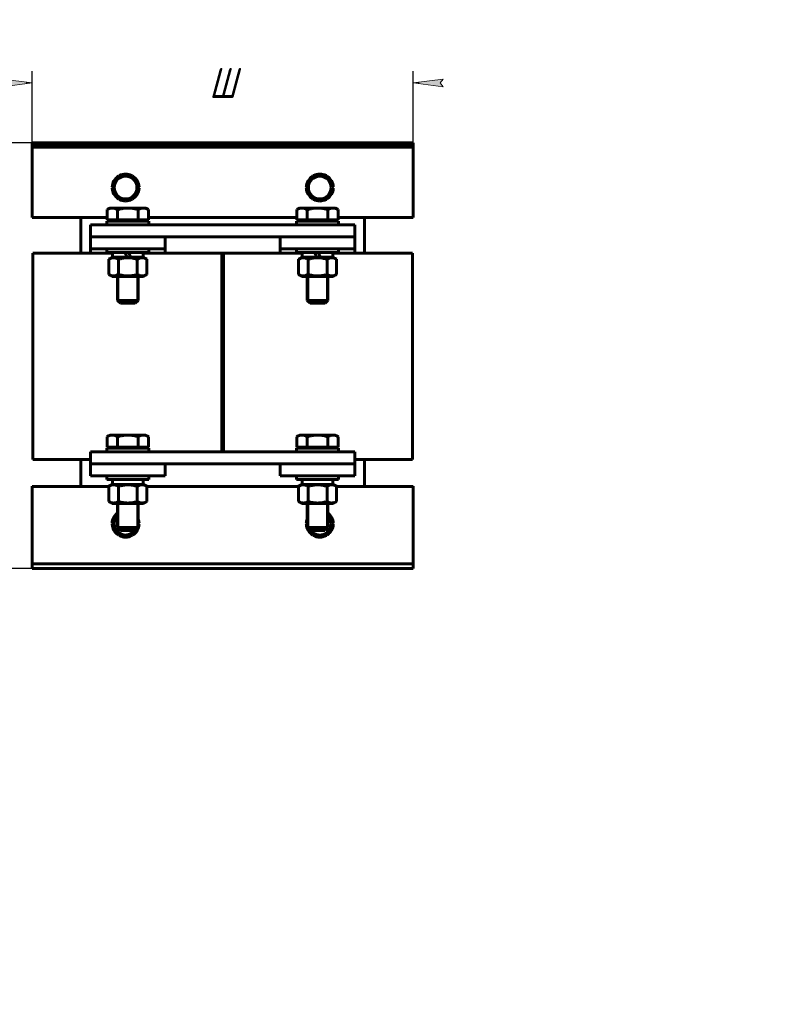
# Model space of a CAD drawing. Header units: millimetres. Extents: x 0 to 210, y 0 to 297.
# Tile 2 of 3: x 83 to 210, y 0 to 165. Entities that reach past the tile are written whole.
import ezdxf

# ---------------------------------------------------------------- set-up
doc = ezdxf.new("R2010")
doc.units = ezdxf.units.MM
doc.linetypes.add('K5LT_BASIC', pattern=[0])
doc.linetypes.add('K5LT_THIN', pattern=[0])
doc.layers.add('Системный слой', color=7, linetype='Continuous')
doc.styles.add('KDIMTEXTSTYLE', font='GOST_AU.SHX', dxfattribs={"width": 0.96, "oblique": 15, "height": 5})
doc.dimstyles.new('KDIMSTYLE (0.25)', dxfattribs={"dimtxt": 5, "dimasz": 1, "dimexe": 2, "dimexo": 0, "dimgap": 1, "dimtad": 1, "dimlfac": 4, "dimtxsty": 'KDIMTEXTSTYLE', "dimsah": 1, "dimcen": 0, "dimdle": 1, "dimadec": 0, "dimazin": 0, "dimtfac": 0.667, "dimtmove": 0, "dimatfit": 3, "dimfxl": 1, "dimtvp": 1, "dimtolj": 1, "dimtzin": 0, "dimarcsym": 0})

# ---------------------------------------------------------------- blocks, each defined once
blk = doc.blocks.new('U0')
at = {"layer": 'Системный слой', "color": 150, "linetype": 'K5LT_BASIC', "lineweight": 60, "true_color": 0x0080ff}
for p, q in [((102.13, 79.4), (101.57, 78.44)), ((102.73, 80.44), (102.54, 80.13))]:
    blk.add_line(p, q, dxfattribs=at)
blk = doc.blocks.new('U1')
at = {"layer": 'Системный слой', "color": 150, "linetype": 'K5LT_BASIC', "lineweight": 60, "true_color": 0x0080ff}
for p, q in [((129.04, 131.07), (132.54, 131.07)), ((132.54, 131.07), (136.04, 131.07))]:
    blk.add_line(p, q, dxfattribs=at)
blk = doc.blocks.new('U2')
at = {"layer": 'Системный слой', "color": 150, "linetype": 'K5LT_BASIC', "lineweight": 60, "true_color": 0x0080ff}
for p, q in [((97.29, 131.07), (100.79, 131.07)), ((100.79, 131.07), (104.29, 131.07))]:
    blk.add_line(p, q, dxfattribs=at)
blk = doc.blocks.new('U3')
at = {"layer": 'Системный слой', "color": 150, "linetype": 'K5LT_BASIC', "lineweight": 60, "true_color": 0x0080ff}
for p, q in [((100.79, 87.82), (97.29, 87.82)), ((104.29, 87.82), (100.79, 87.82))]:
    blk.add_line(p, q, dxfattribs=at)
blk = doc.blocks.new('U4')
at = {"layer": 'Системный слой', "color": 150, "linetype": 'K5LT_BASIC', "lineweight": 60, "true_color": 0x0080ff}
for p, q in [((100.79, 79.82), (99.04, 79.82)), ((102.54, 79.82), (100.79, 79.82))]:
    blk.add_line(p, q, dxfattribs=at)
blk = doc.blocks.new('U5')
at = {"layer": 'Системный слой', "color": 150, "linetype": 'K5LT_BASIC', "lineweight": 60, "true_color": 0x0080ff}
for p, q in [((100.79, 79.32), (99.54, 79.32)), ((102.04, 79.32), (100.79, 79.32))]:
    blk.add_line(p, q, dxfattribs=at)
blk = doc.blocks.new('U6')
at = {"layer": 'Системный слой', "color": 150, "linetype": 'K5LT_BASIC', "lineweight": 60, "true_color": 0x0080ff}
for p, q in [((84.79, 86.69), (97.62, 86.69)), ((103.97, 86.69), (129.37, 86.69)), ((135.72, 86.69), (148.54, 86.69))]:
    blk.add_line(p, q, dxfattribs=at)
blk = doc.blocks.new('U7')
at = {"layer": 'Системный слой', "color": 150, "linetype": 'K5LT_BASIC', "lineweight": 60, "true_color": 0x0080ff}
for p, q in [((127.17, 125.69), (129.97, 125.69)), ((135.12, 125.69), (137.92, 125.69))]:
    blk.add_line(p, q, dxfattribs=at)
blk = doc.blocks.new('U8')
at = {"layer": 'Системный слой', "color": 150, "linetype": 'K5LT_BASIC', "lineweight": 60, "true_color": 0x0080ff}
for p, q in [((95.42, 125.69), (98.22, 125.69)), ((103.37, 125.69), (106.17, 125.69))]:
    blk.add_line(p, q, dxfattribs=at)
blk = doc.blocks.new('U9')
at = {"layer": 'Системный слой', "color": 150, "linetype": 'K5LT_BASIC', "lineweight": 60, "true_color": 0x0080ff}
for p, q in [((84.79, 131.69), (97.33, 131.69)), ((104.26, 131.69), (129.08, 131.69)), ((136.01, 131.69), (148.54, 131.69))]:
    blk.add_line(p, q, dxfattribs=at)
blk = doc.blocks.new('U10')
at = {"layer": 'Системный слой', "color": 150, "linetype": 'K5LT_BASIC', "lineweight": 60, "true_color": 0x0080ff}
for p, q in [((97.29, 93.07), (100.79, 93.07)), ((100.79, 93.07), (104.29, 93.07))]:
    blk.add_line(p, q, dxfattribs=at)
blk = doc.blocks.new('U11')
at = {"layer": 'Системный слой', "color": 150, "linetype": 'K5LT_BASIC', "lineweight": 60, "true_color": 0x0080ff}
for p, q in [((132.54, 79.82), (130.79, 79.82)), ((134.29, 79.82), (132.54, 79.82))]:
    blk.add_line(p, q, dxfattribs=at)
blk = doc.blocks.new('U12')
at = {"layer": 'Системный слой', "color": 150, "linetype": 'K5LT_BASIC', "lineweight": 60, "true_color": 0x0080ff}
for p, q in [((132.54, 79.32), (131.29, 79.32)), ((133.79, 79.32), (132.54, 79.32))]:
    blk.add_line(p, q, dxfattribs=at)
blk = doc.blocks.new('U13')
at = {"layer": 'Системный слой', "color": 150, "linetype": 'K5LT_BASIC', "lineweight": 60, "true_color": 0x0080ff}
for start, end in [(127.6699, 177.266), (2.734, 19.1881), (182.734, 237.266), (302.734, 357.266), (242.734, 270), (270, 297.266)]:
    blk.add_arc((100.42, 80.44), 2.25, start, end, dxfattribs=at)
blk = doc.blocks.new('U14')
at = {"layer": 'Системный слой', "color": 150, "linetype": 'K5LT_BASIC', "lineweight": 60, "true_color": 0x0080ff}
for p, q in [((129.04, 93.07), (132.54, 93.07)), ((132.54, 93.07), (136.04, 93.07))]:
    blk.add_line(p, q, dxfattribs=at)
blk = doc.blocks.new('U15')
at = {"layer": 'Системный слой', "color": 150, "linetype": 'K5LT_BASIC', "lineweight": 60, "true_color": 0x0080ff}
for start, end in [(122.734, 177.266), (62.734, 117.266), (2.734, 57.266), (182.734, 237.266), (302.734, 357.266), (242.734, 270), (270, 297.266)]:
    blk.add_arc((100.42, 136.69), 2.25, start, end, dxfattribs=at)
blk = doc.blocks.new('U16')
at = {"layer": 'Системный слой', "color": 150, "linetype": 'K5LT_BASIC', "lineweight": 60, "true_color": 0x0080ff}
for p, q in [((100.79, 125.82), (97.29, 125.82)), ((104.29, 125.82), (100.79, 125.82))]:
    blk.add_line(p, q, dxfattribs=at)
blk = doc.blocks.new('U17')
at = {"layer": 'Системный слой', "color": 150, "linetype": 'K5LT_BASIC', "lineweight": 60, "true_color": 0x0080ff}
for p, q in [((132.54, 125.82), (129.04, 125.82)), ((136.04, 125.82), (132.54, 125.82))]:
    blk.add_line(p, q, dxfattribs=at)
blk = doc.blocks.new('U18')
at = {"layer": 'Системный слой', "color": 150, "linetype": 'K5LT_BASIC', "lineweight": 60, "true_color": 0x0080ff}
for start, end in [(160.8119, 177.266), (2.734, 52.3301), (182.734, 237.266), (302.734, 357.266), (242.734, 270), (270, 297.266)]:
    blk.add_arc((132.92, 80.44), 2.25, start, end, dxfattribs=at)
blk = doc.blocks.new('U19')
at = {"layer": 'Системный слой', "color": 150, "linetype": 'K5LT_BASIC', "lineweight": 60, "true_color": 0x0080ff}
for start, end in [(122.734, 177.266), (62.734, 117.266), (2.734, 57.266), (182.734, 237.266), (302.734, 357.266), (242.734, 270), (270, 297.266)]:
    blk.add_arc((132.92, 136.69), 2.25, start, end, dxfattribs=at)
blk = doc.blocks.new('U20')
at = {"layer": 'Системный слой', "color": 150, "linetype": 'K5LT_BASIC', "lineweight": 60, "true_color": 0x0080ff}
for start, end in [(0, 43.6405), (216.3065, 0)]:
    blk.add_arc((132.92, 80.44), 1.9, start, end, dxfattribs=at)
blk = doc.blocks.new('U21')
at = {"layer": 'Системный слой', "color": 150, "linetype": 'K5LT_BASIC', "lineweight": 60, "true_color": 0x0080ff}
for p, q in [((130.79, 80.13), (130.61, 80.44)), ((131.77, 78.44), (131.21, 79.4))]:
    blk.add_line(p, q, dxfattribs=at)
blk = doc.blocks.new('U22')
at = {"layer": 'Системный слой', "color": 150, "linetype": 'K5LT_BASIC', "lineweight": 60, "true_color": 0x0080ff}
for p, q in [((132.54, 87.82), (129.04, 87.82)), ((136.04, 87.82), (132.54, 87.82))]:
    blk.add_line(p, q, dxfattribs=at)
blk = doc.blocks.new('KDIMARROW_01')
at = {"layer": 'Системный слой'}
blk.add_hatch(color=0, dxfattribs=at).paths.add_polyline_path([(-5, -0.66), (0, 0), (-5, 0.66), (-4.5, 0)])
at = {"layer": 'Системный слой', "color": 0, "linetype": 'K5LT_THIN', "lineweight": 18}
for p, q in [((-4.5, 0), (-5, 0.66)), ((-5, 0.66), (0, 0)), ((0, 0), (-5, -0.66)), ((-5, -0.66), (-4.5, 0)), ((0, 0), (-1, 0))]:
    blk.add_line(p, q, dxfattribs=at)

msp = doc.modelspace()

# ---------------------------------------------------------------- linework, layer by layer
at = {"layer": 'Системный слой', "color": 150, "linetype": 'K5LT_BASIC', "lineweight": 60, "true_color": 0x0080ff}
for p, q in [((84.7948, 144.1949), (84.7948, 143.6949)), ((84.7948, 144.1949), (148.5448, 144.1949)), ((84.7948, 143.6949), (84.7948, 143.4449)), ((84.7948, 143.6949), (148.5448, 143.6949)), ((84.7948, 143.4449), (148.5448, 143.4449)), ((84.7948, 143.4449), (84.7948, 142.6949)), ((148.5448, 144.1949), (148.5448, 143.6949)), ((148.5448, 143.6949), (148.5448, 143.4449)), ((148.5448, 143.4449), (148.5448, 142.6949)), ((84.7948, 142.6949), (84.7948, 131.6949)), ((148.5448, 142.6949), (148.5448, 131.6949)), ((98.1104, 136.6949), (99.2651, 138.6949)), ((99.2651, 138.6949), (101.5745, 138.6949)), ((101.5745, 138.6949), (102.7292, 136.6949)), ((130.6104, 136.6949), (131.7651, 138.6949)), ((131.7651, 138.6949), (134.0745, 138.6949)), ((134.0745, 138.6949), (135.2292, 136.6949)), ((99.2651, 134.6949), (98.1104, 136.6949)), ((102.7292, 136.6949), (101.5745, 134.6949)), ((131.7651, 134.6949), (130.6104, 136.6949)), ((135.2292, 136.6949), (134.0745, 134.6949)), ((101.5745, 134.6949), (99.2651, 134.6949)), ((134.0745, 134.6949), (131.7651, 134.6949)), ((97.3307, 133.002), (97.7948, 133.2699)), ((97.3307, 131.2699), (97.3307, 133.002)), ((98.1967, 133.2699), (97.7948, 133.2699)), ((100.7948, 133.2699), (98.1967, 133.2699)), ((99.0627, 131.2699), (99.0627, 133.002)), ((103.3929, 133.2699), (100.7948, 133.2699)), ((102.5268, 131.2699), (102.5268, 133.002)), ((103.7948, 133.2699), (103.3929, 133.2699)), ((104.2589, 133.002), (103.7948, 133.2699)), ((104.2589, 131.2699), (104.2589, 133.002)), ((129.0807, 133.002), (129.5448, 133.2699)), ((129.0807, 131.2699), (129.0807, 133.002)), ((129.9467, 133.2699), (129.5448, 133.2699)), ((132.5448, 133.2699), (129.9467, 133.2699)), ((130.8127, 131.2699), (130.8127, 133.002)), ((135.1429, 133.2699), (132.5448, 133.2699)), ((134.2768, 131.2699), (134.2768, 133.002)), ((135.5448, 133.2699), (135.1429, 133.2699)), ((136.0089, 133.002), (135.5448, 133.2699)), ((136.0089, 131.2699), (136.0089, 133.002)), ((92.9198, 125.6949), (92.9198, 131.6949)), ((94.5448, 130.4449), (138.7948, 130.4449)), ((94.5448, 128.4449), (94.5448, 130.4449)), ((97.2948, 130.4449), (97.2948, 131.0699)), ((98.1967, 131.2699), (97.3307, 131.2699)), ((97.7948, 131.0699), (97.7948, 131.2699)), ((99.0627, 131.2699), (98.1967, 131.2699)), ((100.7948, 131.2699), (99.0627, 131.2699)), ((102.5268, 131.2699), (100.7948, 131.2699)), ((103.3929, 131.2699), (102.5268, 131.2699)), ((104.2589, 131.2699), (103.3929, 131.2699)), ((103.7948, 131.0699), (103.7948, 131.2699)), ((104.2948, 130.4449), (104.2948, 131.0699)), ((129.0448, 130.4449), (129.0448, 131.0699)), ((129.9467, 131.2699), (129.0807, 131.2699)), ((129.5448, 131.0699), (129.5448, 131.2699)), ((130.8127, 131.2699), (129.9467, 131.2699)), ((132.5448, 131.2699), (130.8127, 131.2699)), ((134.2768, 131.2699), (132.5448, 131.2699)), ((135.1429, 131.2699), (134.2768, 131.2699)), ((136.0089, 131.2699), (135.1429, 131.2699)), ((135.5448, 131.0699), (135.5448, 131.2699)), ((136.0448, 130.4449), (136.0448, 131.0699)), ((138.7948, 128.4449), (138.7948, 130.4449)), ((140.4198, 125.6949), (140.4198, 131.6949)), ((94.5448, 128.4449), (94.5448, 126.4449)), ((94.5448, 128.4449), (107.0448, 128.4449)), ((94.5448, 128.4449), (138.7948, 128.4449)), ((107.0448, 128.4449), (107.0448, 126.4449)), ((126.2948, 128.4449), (138.7948, 128.4449)), ((126.2948, 128.4449), (126.2948, 126.4449)), ((138.7948, 128.4449), (138.7948, 126.4449)), ((84.9198, 125.6949), (85.5198, 125.6949)), ((84.9198, 91.1949), (84.9198, 125.6949)), ((85.5198, 125.6949), (94.5198, 125.6949)), ((94.5198, 125.6949), (95.4198, 125.6949)), ((94.5448, 126.4449), (94.5448, 125.6949)), ((94.5448, 126.4449), (107.0448, 126.4449)), ((97.2948, 126.4449), (97.2948, 125.8199)), ((98.2198, 125.8199), (98.2198, 125.0199)), ((100.6424, 125.0199), (100.3512, 125.8199)), ((101.2383, 125.0199), (100.9472, 125.8199)), ((103.3698, 125.8199), (103.3698, 125.0199)), ((104.2948, 126.4449), (104.2948, 125.8199)), ((106.1698, 125.6949), (107.0698, 125.6949)), ((107.0448, 126.4449), (107.0448, 125.6949)), ((107.0698, 125.6949), (116.0698, 125.6949)), ((116.0698, 125.6949), (116.5448, 125.6949)), ((116.5448, 92.4449), (116.5448, 125.6949)), ((116.7948, 125.6949), (116.5448, 125.6949)), ((116.584, 92.4449), (116.584, 125.6949)), ((116.7556, 92.4449), (116.7556, 125.6949)), ((116.7948, 125.6949), (117.2698, 125.6949)), ((116.7948, 92.4449), (116.7948, 125.6949)), ((117.2698, 125.6949), (126.2698, 125.6949)), ((126.2698, 125.6949), (127.1698, 125.6949)), ((126.2948, 126.4449), (126.2948, 125.6949)), ((126.2948, 126.4449), (138.7948, 126.4449)), ((129.0448, 126.4449), (129.0448, 125.8199)), ((129.9698, 125.8199), (129.9698, 125.0199)), ((132.3924, 125.0199), (132.1012, 125.8199)), ((132.9883, 125.0199), (132.6972, 125.8199)), ((135.1198, 125.8199), (135.1198, 125.0199)), ((136.0448, 126.4449), (136.0448, 125.8199)), ((137.9198, 125.6949), (138.8198, 125.6949)), ((138.7948, 126.4449), (138.7948, 125.6949)), ((138.8198, 125.6949), (147.8198, 125.6949)), ((147.8198, 125.6949), (148.4198, 125.6949)), ((148.4198, 91.1949), (148.4198, 125.6949)), ((98.1823, 125.0199), (97.6194, 124.6949)), ((97.6194, 124.6949), (97.6194, 122.1449)), ((98.1823, 125.0199), (103.4073, 125.0199)), ((99.2071, 124.6949), (99.2071, 122.1449)), ((102.3825, 124.6949), (102.3825, 122.1449)), ((103.4073, 125.0199), (103.9702, 124.6949)), ((103.9702, 124.6949), (103.9702, 122.1449)), ((129.9323, 125.0199), (129.3694, 124.6949)), ((129.3694, 124.6949), (129.3694, 122.1449)), ((129.9323, 125.0199), (135.1573, 125.0199)), ((130.9571, 124.6949), (130.9571, 122.1449)), ((134.1325, 124.6949), (134.1325, 122.1449)), ((135.1573, 125.0199), (135.7202, 124.6949)), ((135.7202, 124.6949), (135.7202, 122.1449)), ((97.6194, 122.1449), (98.1823, 121.8199)), ((103.9702, 122.1449), (103.4073, 121.8199)), ((129.3694, 122.1449), (129.9323, 121.8199)), ((135.7202, 122.1449), (135.1573, 121.8199)), ((98.1823, 121.8199), (103.4073, 121.8199)), ((99.0448, 121.8199), (99.0448, 117.8199)), ((102.5448, 121.8199), (102.5448, 117.8199)), ((129.9323, 121.8199), (135.1573, 121.8199)), ((130.7948, 121.8199), (130.7948, 117.8199)), ((134.2948, 121.8199), (134.2948, 117.8199)), ((102.5448, 117.8199), (99.0448, 117.8199)), ((99.0448, 117.8199), (99.5448, 117.3199)), ((102.0448, 117.3199), (99.5448, 117.3199)), ((102.5448, 117.8199), (102.0448, 117.3199)), ((134.2948, 117.8199), (130.7948, 117.8199)), ((130.7948, 117.8199), (131.2948, 117.3199)), ((133.7948, 117.3199), (131.2948, 117.3199)), ((134.2948, 117.8199), (133.7948, 117.3199)), ((97.3307, 95.002), (97.7948, 95.2699)), ((97.3307, 93.2699), (97.3307, 95.002)), ((98.1967, 95.2699), (97.7948, 95.2699)), ((100.7948, 95.2699), (98.1967, 95.2699)), ((99.0627, 93.2699), (99.0627, 95.002)), ((103.3929, 95.2699), (100.7948, 95.2699)), ((102.5268, 93.2699), (102.5268, 95.002)), ((103.7948, 95.2699), (103.3929, 95.2699)), ((104.2589, 95.002), (103.7948, 95.2699)), ((104.2589, 93.2699), (104.2589, 95.002)), ((129.0807, 95.002), (129.5448, 95.2699)), ((129.0807, 93.2699), (129.0807, 95.002)), ((129.9467, 95.2699), (129.5448, 95.2699)), ((132.5448, 95.2699), (129.9467, 95.2699)), ((130.8127, 93.2699), (130.8127, 95.002)), ((135.1429, 95.2699), (132.5448, 95.2699)), ((134.2768, 93.2699), (134.2768, 95.002)), ((135.5448, 95.2699), (135.1429, 95.2699)), ((136.0089, 95.002), (135.5448, 95.2699)), ((136.0089, 93.2699), (136.0089, 95.002)), ((94.5448, 92.4449), (138.7948, 92.4449)), ((94.5448, 90.4449), (94.5448, 92.4449)), ((97.2948, 92.4449), (97.2948, 93.0699)), ((98.1967, 93.2699), (97.3307, 93.2699)), ((97.7948, 93.0699), (97.7948, 93.2699)), ((99.0627, 93.2699), (98.1967, 93.2699)), ((100.7948, 93.2699), (99.0627, 93.2699)), ((102.5268, 93.2699), (100.7948, 93.2699)), ((103.3929, 93.2699), (102.5268, 93.2699)), ((104.2589, 93.2699), (103.3929, 93.2699)), ((103.7948, 93.0699), (103.7948, 93.2699)), ((104.2948, 92.4449), (104.2948, 93.0699)), ((129.0448, 92.4449), (129.0448, 93.0699)), ((129.9467, 93.2699), (129.0807, 93.2699)), ((129.5448, 93.0699), (129.5448, 93.2699)), ((130.8127, 93.2699), (129.9467, 93.2699)), ((132.5448, 93.2699), (130.8127, 93.2699)), ((134.2768, 93.2699), (132.5448, 93.2699)), ((135.1429, 93.2699), (134.2768, 93.2699)), ((136.0089, 93.2699), (135.1429, 93.2699)), ((135.5448, 93.0699), (135.5448, 93.2699)), ((136.0448, 92.4449), (136.0448, 93.0699)), ((138.7948, 90.4449), (138.7948, 92.4449)), ((84.9198, 91.1949), (85.5198, 91.1949)), ((85.5198, 91.1949), (94.5198, 91.1949)), ((92.9198, 91.1949), (92.9198, 86.6949)), ((94.5198, 91.1949), (94.5448, 91.1949)), ((138.7948, 91.1949), (138.8198, 91.1949)), ((138.8198, 91.1949), (147.8198, 91.1949)), ((140.4198, 91.1949), (140.4198, 86.6949)), ((147.8198, 91.1949), (148.4198, 91.1949)), ((94.5448, 90.4449), (94.5448, 88.4449)), ((94.5448, 90.4449), (107.0448, 90.4449)), ((94.5448, 90.4449), (138.7948, 90.4449)), ((107.0448, 90.4449), (107.0448, 88.4449)), ((126.2948, 90.4449), (126.2948, 88.4449)), ((126.2948, 90.4449), (138.7948, 90.4449)), ((138.7948, 90.4449), (138.7948, 88.4449)), ((94.5448, 88.4449), (107.0448, 88.4449)), ((97.2948, 88.4449), (97.2948, 87.8199)), ((98.2198, 87.8199), (98.2198, 87.0199)), ((103.3698, 87.8199), (103.3698, 87.0199)), ((104.2948, 88.4449), (104.2948, 87.8199)), ((126.2948, 88.4449), (138.7948, 88.4449)), ((129.0448, 88.4449), (129.0448, 87.8199)), ((129.9698, 87.8199), (129.9698, 87.0199)), ((135.1198, 87.8199), (135.1198, 87.0199)), ((136.0448, 88.4449), (136.0448, 87.8199)), ((84.7948, 86.6949), (84.7948, 74.4449)), ((98.1823, 87.0199), (97.6194, 86.6949)), ((97.6194, 86.6949), (97.6194, 84.1449)), ((98.1823, 87.0199), (103.4073, 87.0199)), ((99.2071, 86.6949), (99.2071, 84.1449)), ((102.3825, 86.6949), (102.3825, 84.1449)), ((103.4073, 87.0199), (103.9702, 86.6949)), ((103.9702, 86.6949), (103.9702, 84.1449)), ((129.9323, 87.0199), (129.3694, 86.6949)), ((129.3694, 86.6949), (129.3694, 84.1449)), ((129.9323, 87.0199), (135.1573, 87.0199)), ((130.9571, 86.6949), (130.9571, 84.1449)), ((134.1325, 86.6949), (134.1325, 84.1449)), ((135.1573, 87.0199), (135.7202, 86.6949)), ((135.7202, 86.6949), (135.7202, 84.1449)), ((148.5448, 86.6949), (148.5448, 74.4449)), ((97.6194, 84.1449), (98.1823, 83.8199)), ((103.9702, 84.1449), (103.4073, 83.8199)), ((129.3694, 84.1449), (129.9323, 83.8199)), ((135.7202, 84.1449), (135.1573, 83.8199)), ((98.1823, 83.8199), (103.4073, 83.8199)), ((99.0448, 83.8199), (99.0448, 79.8199)), ((102.5448, 83.8199), (102.5448, 79.8199)), ((129.9323, 83.8199), (135.1573, 83.8199)), ((130.7948, 83.8199), (130.7948, 79.8199)), ((134.2948, 83.8199), (134.2948, 79.8199)), ((98.1104, 80.4449), (99.0448, 82.0634)), ((102.5448, 80.7643), (102.7292, 80.4449)), ((130.6104, 80.4449), (130.7948, 80.7643)), ((134.2948, 82.0634), (135.2292, 80.4449)), ((99.2651, 78.4449), (98.1104, 80.4449)), ((99.0448, 79.8199), (99.5448, 79.3199)), ((102.5448, 79.8199), (102.0448, 79.3199)), ((130.7948, 79.8199), (131.2948, 79.3199)), ((134.2948, 79.8199), (133.7948, 79.3199)), ((135.2292, 80.4449), (134.0745, 78.4449)), ((101.5745, 78.4449), (99.2651, 78.4449)), ((134.0745, 78.4449), (131.7651, 78.4449)), ((84.7948, 74.4449), (84.7948, 73.6949)), ((148.5448, 74.4449), (148.5448, 73.6949)), ((84.7948, 73.6949), (84.7948, 72.9449)), ((86.2948, 73.6949), (84.7948, 73.6949)), ((86.2948, 72.9449), (84.7948, 72.9449)), ((86.2948, 73.6949), (147.0448, 73.6949)), ((86.2948, 72.9449), (147.0448, 72.9449)), ((148.5448, 73.6949), (147.0448, 73.6949)), ((148.5448, 72.9449), (147.0448, 72.9449)), ((148.5448, 73.6949), (148.5448, 72.9449))]:
    msp.add_line(p, q, dxfattribs=at)
at = {"layer": 'Системный слой', "color": 7, "linetype": 'K5LT_THIN', "lineweight": 18}
for p, q in [((99.3154, 121.8199), (99.3154, 117.8199)), ((102.2742, 121.8199), (102.2742, 117.8199)), ((131.0654, 121.8199), (131.0654, 117.8199)), ((134.0242, 121.8199), (134.0242, 117.8199)), ((99.3154, 117.8199), (99.3154, 117.5493)), ((102.2742, 117.8199), (102.2742, 117.5493)), ((131.0654, 117.8199), (131.0654, 117.5493)), ((134.0242, 117.8199), (134.0242, 117.5493)), ((99.3154, 83.8199), (99.3154, 79.8199)), ((102.2742, 83.8199), (102.2742, 79.8199)), ((131.0654, 83.8199), (131.0654, 79.8199)), ((134.0242, 83.8199), (134.0242, 79.8199)), ((99.3154, 79.8199), (99.3154, 79.5493)), ((102.2742, 79.8199), (102.2742, 79.5493)), ((131.0654, 79.8199), (131.0654, 79.5493)), ((134.0242, 79.8199), (134.0242, 79.5493))]:
    msp.add_line(p, q, dxfattribs=at)
at = {"layer": 'Системный слой', "color": 150, "linetype": 'K5LT_BASIC', "lineweight": 60, "true_color": 0x0080ff}
for centre in [(100.4198, 136.6949), (132.9198, 136.6949)]:
    msp.add_circle(centre, 1.9, dxfattribs=at)
msp.add_arc((100.4198, 80.4449), 1.9, 136.359499, 323.693453, dxfattribs=at)
for points, knots in [([(98.1967, 133.2699), (98.1566, 133.2699), (98.0782, 133.2663), (97.9529, 133.2492), (97.8159, 133.2176), (97.6822, 133.1727), (97.5183, 133.104), (97.4067, 133.0459), (97.3307, 133.002)], [0, 0, 0, 0, 1.2286886, 2.40797336, 3.8571296, 5.46193539, 6.56897438, 9, 9, 9, 9]), ([(99.0627, 133.002), (99.0051, 133.0353), (98.916, 133.0829), (98.7948, 133.1383), (98.6883, 133.1807), (98.5701, 133.2191), (98.4389, 133.2496), (98.3146, 133.2665), (98.2335, 133.2699), (98.1967, 133.2699)], [0, 0, 0, 0, 2.04811613, 3.14539177, 4.2420772, 5.75149837, 7.23073793, 8.74733889, 10, 10, 10, 10]), ([(100.7948, 133.2699), (100.7465, 133.2699), (100.6496, 133.2686), (100.5041, 133.2625), (100.3591, 133.2524), (100.178, 133.2349), (99.9613, 133.2062), (99.6718, 133.1551), (99.3719, 133.0875), (99.1573, 133.0293), (99.0627, 133.002)], [0, 0, 0, 0, 1.81846407, 3.63692813, 5.4553922, 7.27385627, 10.46569137, 13.65752648, 18.30421618, 22, 22, 22, 22]), ([(102.5268, 133.002), (102.4902, 133.0126), (102.3946, 133.0395), (102.21, 133.0881), (101.9529, 133.1477), (101.6835, 133.1977), (101.4326, 133.2326), (101.2559, 133.2504), (101.1143, 133.2605), (101.0077, 133.2659), (100.9011, 133.2692), (100.8302, 133.2699), (100.7948, 133.2699)], [0, 0, 0, 0, 1.43286195, 3.72544107, 7.16430976, 11.33828068, 14.00371051, 16.66914034, 18.00185526, 19.33457017, 20.66728509, 22, 22, 22, 22]), ([(103.3929, 133.2699), (103.3528, 133.2699), (103.2743, 133.2663), (103.149, 133.2492), (103.0121, 133.2176), (102.8784, 133.1727), (102.7144, 133.104), (102.6029, 133.0459), (102.5268, 133.002)], [0, 0, 0, 0, 1.2286886, 2.40797336, 3.8571296, 5.46193539, 6.56897438, 9, 9, 9, 9]), ([(104.2589, 133.002), (104.2012, 133.0353), (104.1121, 133.0829), (103.9909, 133.1383), (103.8845, 133.1807), (103.7662, 133.2191), (103.635, 133.2496), (103.5108, 133.2665), (103.4296, 133.2699), (103.3929, 133.2699)], [0, 0, 0, 0, 2.04811613, 3.14539177, 4.2420772, 5.75149837, 7.23073793, 8.74733889, 10, 10, 10, 10]), ([(129.9467, 133.2699), (129.9066, 133.2699), (129.8282, 133.2663), (129.7029, 133.2492), (129.5659, 133.2176), (129.4322, 133.1727), (129.2683, 133.104), (129.1567, 133.0459), (129.0807, 133.002)], [0, 0, 0, 0, 1.2286886, 2.40797336, 3.8571296, 5.46193539, 6.56897438, 9, 9, 9, 9]), ([(130.8127, 133.002), (130.7551, 133.0353), (130.666, 133.0829), (130.5448, 133.1383), (130.4383, 133.1807), (130.3201, 133.2191), (130.1889, 133.2496), (130.0646, 133.2665), (129.9835, 133.2699), (129.9467, 133.2699)], [0, 0, 0, 0, 2.04811613, 3.14539177, 4.2420772, 5.75149837, 7.23073793, 8.74733889, 10, 10, 10, 10]), ([(132.5448, 133.2699), (132.4965, 133.2699), (132.3996, 133.2686), (132.2541, 133.2625), (132.1091, 133.2524), (131.928, 133.2349), (131.7113, 133.2062), (131.4218, 133.1551), (131.1219, 133.0875), (130.9073, 133.0293), (130.8127, 133.002)], [0, 0, 0, 0, 1.81846407, 3.63692813, 5.4553922, 7.27385627, 10.46569137, 13.65752648, 18.30421618, 22, 22, 22, 22]), ([(134.2768, 133.002), (134.2402, 133.0126), (134.1446, 133.0395), (133.96, 133.0881), (133.7029, 133.1477), (133.4335, 133.1977), (133.1826, 133.2326), (133.0059, 133.2504), (132.8643, 133.2605), (132.7577, 133.2659), (132.6511, 133.2692), (132.5802, 133.2699), (132.5448, 133.2699)], [0, 0, 0, 0, 1.43286195, 3.72544107, 7.16430976, 11.33828068, 14.00371051, 16.66914034, 18.00185526, 19.33457017, 20.66728509, 22, 22, 22, 22]), ([(135.1429, 133.2699), (135.1028, 133.2699), (135.0243, 133.2663), (134.899, 133.2492), (134.7621, 133.2176), (134.6284, 133.1727), (134.4644, 133.104), (134.3529, 133.0459), (134.2768, 133.002)], [0, 0, 0, 0, 1.2286886, 2.40797336, 3.8571296, 5.46193539, 6.56897438, 9, 9, 9, 9]), ([(136.0089, 133.002), (135.9512, 133.0353), (135.8621, 133.0829), (135.7409, 133.1383), (135.6345, 133.1807), (135.5162, 133.2191), (135.385, 133.2496), (135.2608, 133.2665), (135.1796, 133.2699), (135.1429, 133.2699)], [0, 0, 0, 0, 2.04811613, 3.14539177, 4.2420772, 5.75149837, 7.23073793, 8.74733889, 10, 10, 10, 10]), ([(99.2071, 124.6949), (99.1372, 124.7353), (99.0223, 124.7951), (98.8679, 124.8579), (98.7479, 124.8958), (98.6397, 124.9206), (98.5373, 124.9355), (98.4406, 124.9415), (98.348, 124.9399), (98.2595, 124.9317), (98.1598, 124.9153), (98.0352, 124.8843), (97.8494, 124.8176), (97.7073, 124.7457), (97.6194, 124.6949)], [0, 0, 0, 0, 2.03193949, 3.31163349, 4.3966445, 5.4235888, 6.35058924, 7.26271248, 8.12174383, 8.9347975, 9.73445796, 10.91540832, 12.44047734, 15, 15, 15, 15]), ([(102.3825, 124.6949), (102.3085, 124.7163), (102.1195, 124.768), (101.776, 124.8473), (101.4302, 124.9028), (101.1634, 124.9273), (101.0148, 124.9359), (100.9186, 124.9392), (100.8379, 124.9405), (100.7511, 124.9407), (100.6422, 124.9387), (100.5114, 124.9327), (100.3237, 124.9191), (100.0517, 124.8874), (99.7419, 124.831), (99.4516, 124.7628), (99.2883, 124.7184), (99.2071, 124.6949)], [0, 0, 0, 0, 3.15229629, 8.02402693, 14.43035773, 17.47429983, 18.99627089, 20.51824194, 21.40985484, 22.30146773, 24.08469353, 25.86791932, 27.65114512, 31.79250392, 37.07252473, 40.53626237, 44, 44, 44, 44]), ([(103.9702, 124.6949), (103.9003, 124.7353), (103.7854, 124.7951), (103.631, 124.8579), (103.511, 124.8958), (103.4028, 124.9206), (103.3004, 124.9355), (103.2038, 124.9415), (103.1111, 124.9399), (103.0227, 124.9317), (102.923, 124.9153), (102.7983, 124.8843), (102.6125, 124.8176), (102.4704, 124.7457), (102.3825, 124.6949)], [0, 0, 0, 0, 2.03193949, 3.31163349, 4.3966445, 5.4235888, 6.35058924, 7.26271248, 8.12174383, 8.9347975, 9.73445796, 10.91540832, 12.44047734, 15, 15, 15, 15]), ([(130.9571, 124.6949), (130.8872, 124.7353), (130.7723, 124.7951), (130.6179, 124.8579), (130.4979, 124.8958), (130.3897, 124.9206), (130.2873, 124.9355), (130.1906, 124.9415), (130.098, 124.9399), (130.0095, 124.9317), (129.9098, 124.9153), (129.7852, 124.8843), (129.5994, 124.8176), (129.4573, 124.7457), (129.3694, 124.6949)], [0, 0, 0, 0, 2.03193949, 3.31163349, 4.3966445, 5.4235888, 6.35058924, 7.26271248, 8.12174383, 8.9347975, 9.73445796, 10.91540832, 12.44047734, 15, 15, 15, 15]), ([(134.1325, 124.6949), (134.0585, 124.7163), (133.8695, 124.768), (133.526, 124.8473), (133.1802, 124.9028), (132.9134, 124.9273), (132.7648, 124.9359), (132.6686, 124.9392), (132.5879, 124.9405), (132.5011, 124.9407), (132.3922, 124.9387), (132.2614, 124.9327), (132.0737, 124.9191), (131.8017, 124.8874), (131.4919, 124.831), (131.2016, 124.7628), (131.0383, 124.7184), (130.9571, 124.6949)], [0, 0, 0, 0, 3.15229629, 8.02402693, 14.43035773, 17.47429983, 18.99627089, 20.51824194, 21.40985484, 22.30146773, 24.08469353, 25.86791932, 27.65114512, 31.79250392, 37.07252473, 40.53626237, 44, 44, 44, 44]), ([(135.7202, 124.6949), (135.6503, 124.7353), (135.5354, 124.7951), (135.381, 124.8579), (135.261, 124.8958), (135.1528, 124.9206), (135.0504, 124.9355), (134.9538, 124.9415), (134.8611, 124.9399), (134.7727, 124.9317), (134.673, 124.9153), (134.5483, 124.8843), (134.3625, 124.8176), (134.2204, 124.7457), (134.1325, 124.6949)], [0, 0, 0, 0, 2.03193949, 3.31163349, 4.3966445, 5.4235888, 6.35058924, 7.26271248, 8.12174383, 8.9347975, 9.73445796, 10.91540832, 12.44047734, 15, 15, 15, 15]), ([(97.6194, 122.1449), (97.6893, 122.1046), (97.8042, 122.0448), (97.9585, 121.982), (98.0786, 121.9441), (98.1867, 121.9192), (98.2892, 121.9044), (98.3858, 121.8984), (98.4784, 121.9), (98.5669, 121.9082), (98.6666, 121.9245), (98.7912, 121.9556), (98.9771, 122.0222), (99.1191, 122.0942), (99.2071, 122.1449)], [0, 0, 0, 0, 2.03193949, 3.31163349, 4.3966445, 5.4235888, 6.35058924, 7.26271248, 8.12174383, 8.9347975, 9.73445796, 10.91540832, 12.44047734, 15, 15, 15, 15]), ([(99.2071, 122.1449), (99.281, 122.1236), (99.4701, 122.0719), (99.8136, 121.9926), (100.1593, 121.9371), (100.4262, 121.9125), (100.5748, 121.904), (100.671, 121.9007), (100.7517, 121.8994), (100.8385, 121.8992), (100.9474, 121.9012), (101.0782, 121.9071), (101.2659, 121.9208), (101.5378, 121.9525), (101.8476, 122.0089), (102.1379, 122.077), (102.3012, 122.1215), (102.3825, 122.1449)], [0, 0, 0, 0, 3.15229629, 8.02402693, 14.43035773, 17.47429983, 18.99627089, 20.51824194, 21.40985484, 22.30146773, 24.08469353, 25.86791932, 27.65114512, 31.79250392, 37.07252473, 40.53626237, 44, 44, 44, 44]), ([(102.3825, 122.1449), (102.4524, 122.1046), (102.5673, 122.0448), (102.7217, 121.982), (102.8417, 121.9441), (102.9499, 121.9192), (103.0523, 121.9044), (103.149, 121.8984), (103.2416, 121.9), (103.33, 121.9082), (103.4298, 121.9245), (103.5544, 121.9556), (103.7402, 122.0222), (103.8823, 122.0942), (103.9702, 122.1449)], [0, 0, 0, 0, 2.03193949, 3.31163349, 4.3966445, 5.4235888, 6.35058924, 7.26271248, 8.12174383, 8.9347975, 9.73445796, 10.91540832, 12.44047734, 15, 15, 15, 15]), ([(129.3694, 122.1449), (129.4393, 122.1046), (129.5542, 122.0448), (129.7085, 121.982), (129.8286, 121.9441), (129.9367, 121.9192), (130.0392, 121.9044), (130.1358, 121.8984), (130.2284, 121.9), (130.3169, 121.9082), (130.4166, 121.9245), (130.5412, 121.9556), (130.7271, 122.0222), (130.8691, 122.0942), (130.9571, 122.1449)], [0, 0, 0, 0, 2.03193949, 3.31163349, 4.3966445, 5.4235888, 6.35058924, 7.26271248, 8.12174383, 8.9347975, 9.73445796, 10.91540832, 12.44047734, 15, 15, 15, 15]), ([(130.9571, 122.1449), (131.031, 122.1236), (131.2201, 122.0719), (131.5636, 121.9926), (131.9093, 121.9371), (132.1762, 121.9125), (132.3248, 121.904), (132.421, 121.9007), (132.5017, 121.8994), (132.5885, 121.8992), (132.6974, 121.9012), (132.8282, 121.9071), (133.0159, 121.9208), (133.2878, 121.9525), (133.5976, 122.0089), (133.8879, 122.077), (134.0512, 122.1215), (134.1325, 122.1449)], [0, 0, 0, 0, 3.15229629, 8.02402693, 14.43035773, 17.47429983, 18.99627089, 20.51824194, 21.40985484, 22.30146773, 24.08469353, 25.86791932, 27.65114512, 31.79250392, 37.07252473, 40.53626237, 44, 44, 44, 44]), ([(134.1325, 122.1449), (134.2024, 122.1046), (134.3173, 122.0448), (134.4717, 121.982), (134.5917, 121.9441), (134.6999, 121.9192), (134.8023, 121.9044), (134.899, 121.8984), (134.9916, 121.9), (135.08, 121.9082), (135.1798, 121.9245), (135.3044, 121.9556), (135.4902, 122.0222), (135.6323, 122.0942), (135.7202, 122.1449)], [0, 0, 0, 0, 2.03193949, 3.31163349, 4.3966445, 5.4235888, 6.35058924, 7.26271248, 8.12174383, 8.9347975, 9.73445796, 10.91540832, 12.44047734, 15, 15, 15, 15]), ([(98.1967, 95.2699), (98.1566, 95.2699), (98.0782, 95.2663), (97.9529, 95.2492), (97.8159, 95.2176), (97.6822, 95.1727), (97.5183, 95.104), (97.4067, 95.0459), (97.3307, 95.002)], [0, 0, 0, 0, 1.2286886, 2.40797336, 3.8571296, 5.46193539, 6.56897438, 9, 9, 9, 9]), ([(99.0627, 95.002), (99.0051, 95.0353), (98.916, 95.0829), (98.7948, 95.1383), (98.6883, 95.1807), (98.5701, 95.2191), (98.4389, 95.2496), (98.3146, 95.2665), (98.2335, 95.2699), (98.1967, 95.2699)], [0, 0, 0, 0, 2.04811613, 3.14539177, 4.2420772, 5.75149837, 7.23073793, 8.74733889, 10, 10, 10, 10]), ([(100.7948, 95.2699), (100.7465, 95.2699), (100.6496, 95.2686), (100.5041, 95.2625), (100.3591, 95.2524), (100.178, 95.2349), (99.9613, 95.2062), (99.6718, 95.1551), (99.3719, 95.0875), (99.1573, 95.0293), (99.0627, 95.002)], [0, 0, 0, 0, 1.81846407, 3.63692813, 5.4553922, 7.27385627, 10.46569137, 13.65752648, 18.30421618, 22, 22, 22, 22]), ([(102.5268, 95.002), (102.4902, 95.0126), (102.3946, 95.0395), (102.21, 95.0881), (101.9529, 95.1477), (101.6835, 95.1977), (101.4326, 95.2326), (101.2559, 95.2504), (101.1143, 95.2605), (101.0077, 95.2659), (100.9011, 95.2692), (100.8302, 95.2699), (100.7948, 95.2699)], [0, 0, 0, 0, 1.43286195, 3.72544107, 7.16430976, 11.33828068, 14.00371051, 16.66914034, 18.00185526, 19.33457017, 20.66728509, 22, 22, 22, 22]), ([(103.3929, 95.2699), (103.3528, 95.2699), (103.2743, 95.2663), (103.149, 95.2492), (103.0121, 95.2176), (102.8784, 95.1727), (102.7144, 95.104), (102.6029, 95.0459), (102.5268, 95.002)], [0, 0, 0, 0, 1.2286886, 2.40797336, 3.8571296, 5.46193539, 6.56897438, 9, 9, 9, 9]), ([(104.2589, 95.002), (104.2012, 95.0353), (104.1121, 95.0829), (103.9909, 95.1383), (103.8845, 95.1807), (103.7662, 95.2191), (103.635, 95.2496), (103.5108, 95.2665), (103.4296, 95.2699), (103.3929, 95.2699)], [0, 0, 0, 0, 2.04811613, 3.14539177, 4.2420772, 5.75149837, 7.23073793, 8.74733889, 10, 10, 10, 10]), ([(129.9467, 95.2699), (129.9066, 95.2699), (129.8282, 95.2663), (129.7029, 95.2492), (129.5659, 95.2176), (129.4322, 95.1727), (129.2683, 95.104), (129.1567, 95.0459), (129.0807, 95.002)], [0, 0, 0, 0, 1.2286886, 2.40797336, 3.8571296, 5.46193539, 6.56897438, 9, 9, 9, 9]), ([(130.8127, 95.002), (130.7551, 95.0353), (130.666, 95.0829), (130.5448, 95.1383), (130.4383, 95.1807), (130.3201, 95.2191), (130.1889, 95.2496), (130.0646, 95.2665), (129.9835, 95.2699), (129.9467, 95.2699)], [0, 0, 0, 0, 2.04811613, 3.14539177, 4.2420772, 5.75149837, 7.23073793, 8.74733889, 10, 10, 10, 10]), ([(132.5448, 95.2699), (132.4965, 95.2699), (132.3996, 95.2686), (132.2541, 95.2625), (132.1091, 95.2524), (131.928, 95.2349), (131.7113, 95.2062), (131.4218, 95.1551), (131.1219, 95.0875), (130.9073, 95.0293), (130.8127, 95.002)], [0, 0, 0, 0, 1.81846407, 3.63692813, 5.4553922, 7.27385627, 10.46569137, 13.65752648, 18.30421618, 22, 22, 22, 22]), ([(134.2768, 95.002), (134.2402, 95.0126), (134.1446, 95.0395), (133.96, 95.0881), (133.7029, 95.1477), (133.4335, 95.1977), (133.1826, 95.2326), (133.0059, 95.2504), (132.8643, 95.2605), (132.7577, 95.2659), (132.6511, 95.2692), (132.5802, 95.2699), (132.5448, 95.2699)], [0, 0, 0, 0, 1.43286195, 3.72544107, 7.16430976, 11.33828068, 14.00371051, 16.66914034, 18.00185526, 19.33457017, 20.66728509, 22, 22, 22, 22]), ([(135.1429, 95.2699), (135.1028, 95.2699), (135.0243, 95.2663), (134.899, 95.2492), (134.7621, 95.2176), (134.6284, 95.1727), (134.4644, 95.104), (134.3529, 95.0459), (134.2768, 95.002)], [0, 0, 0, 0, 1.2286886, 2.40797336, 3.8571296, 5.46193539, 6.56897438, 9, 9, 9, 9]), ([(136.0089, 95.002), (135.9512, 95.0353), (135.8621, 95.0829), (135.7409, 95.1383), (135.6345, 95.1807), (135.5162, 95.2191), (135.385, 95.2496), (135.2608, 95.2665), (135.1796, 95.2699), (135.1429, 95.2699)], [0, 0, 0, 0, 2.04811613, 3.14539177, 4.2420772, 5.75149837, 7.23073793, 8.74733889, 10, 10, 10, 10]), ([(99.2071, 86.6949), (99.1372, 86.7353), (99.0223, 86.7951), (98.8679, 86.8579), (98.7479, 86.8958), (98.6397, 86.9206), (98.5373, 86.9355), (98.4406, 86.9415), (98.348, 86.9399), (98.2595, 86.9317), (98.1598, 86.9153), (98.0352, 86.8843), (97.8494, 86.8176), (97.7073, 86.7457), (97.6194, 86.6949)], [0, 0, 0, 0, 2.03193949, 3.31163349, 4.3966445, 5.4235888, 6.35058924, 7.26271248, 8.12174383, 8.9347975, 9.73445796, 10.91540832, 12.44047734, 15, 15, 15, 15]), ([(102.3825, 86.6949), (102.3085, 86.7163), (102.1195, 86.768), (101.776, 86.8473), (101.4302, 86.9028), (101.1634, 86.9273), (101.0148, 86.9359), (100.9186, 86.9392), (100.8379, 86.9405), (100.7511, 86.9407), (100.6422, 86.9387), (100.5114, 86.9327), (100.3237, 86.9191), (100.0517, 86.8874), (99.7419, 86.831), (99.4516, 86.7628), (99.2883, 86.7184), (99.2071, 86.6949)], [0, 0, 0, 0, 3.15229629, 8.02402693, 14.43035773, 17.47429983, 18.99627089, 20.51824194, 21.40985484, 22.30146773, 24.08469353, 25.86791932, 27.65114512, 31.79250392, 37.07252473, 40.53626237, 44, 44, 44, 44]), ([(103.9702, 86.6949), (103.9003, 86.7353), (103.7854, 86.7951), (103.631, 86.8579), (103.511, 86.8958), (103.4028, 86.9206), (103.3004, 86.9355), (103.2038, 86.9415), (103.1111, 86.9399), (103.0227, 86.9317), (102.923, 86.9153), (102.7983, 86.8843), (102.6125, 86.8176), (102.4704, 86.7457), (102.3825, 86.6949)], [0, 0, 0, 0, 2.03193949, 3.31163349, 4.3966445, 5.4235888, 6.35058924, 7.26271248, 8.12174383, 8.9347975, 9.73445796, 10.91540832, 12.44047734, 15, 15, 15, 15]), ([(130.9571, 86.6949), (130.8872, 86.7353), (130.7723, 86.7951), (130.6179, 86.8579), (130.4979, 86.8958), (130.3897, 86.9206), (130.2873, 86.9355), (130.1906, 86.9415), (130.098, 86.9399), (130.0095, 86.9317), (129.9098, 86.9153), (129.7852, 86.8843), (129.5994, 86.8176), (129.4573, 86.7457), (129.3694, 86.6949)], [0, 0, 0, 0, 2.03193949, 3.31163349, 4.3966445, 5.4235888, 6.35058924, 7.26271248, 8.12174383, 8.9347975, 9.73445796, 10.91540832, 12.44047734, 15, 15, 15, 15]), ([(134.1325, 86.6949), (134.0585, 86.7163), (133.8695, 86.768), (133.526, 86.8473), (133.1802, 86.9028), (132.9134, 86.9273), (132.7648, 86.9359), (132.6686, 86.9392), (132.5879, 86.9405), (132.5011, 86.9407), (132.3922, 86.9387), (132.2614, 86.9327), (132.0737, 86.9191), (131.8017, 86.8874), (131.4919, 86.831), (131.2016, 86.7628), (131.0383, 86.7184), (130.9571, 86.6949)], [0, 0, 0, 0, 3.15229629, 8.02402693, 14.43035773, 17.47429983, 18.99627089, 20.51824194, 21.40985484, 22.30146773, 24.08469353, 25.86791932, 27.65114512, 31.79250392, 37.07252473, 40.53626237, 44, 44, 44, 44]), ([(135.7202, 86.6949), (135.6503, 86.7353), (135.5354, 86.7951), (135.381, 86.8579), (135.261, 86.8958), (135.1528, 86.9206), (135.0504, 86.9355), (134.9538, 86.9415), (134.8611, 86.9399), (134.7727, 86.9317), (134.673, 86.9153), (134.5483, 86.8843), (134.3625, 86.8176), (134.2204, 86.7457), (134.1325, 86.6949)], [0, 0, 0, 0, 2.03193949, 3.31163349, 4.3966445, 5.4235888, 6.35058924, 7.26271248, 8.12174383, 8.9347975, 9.73445796, 10.91540832, 12.44047734, 15, 15, 15, 15]), ([(97.6194, 84.1449), (97.6893, 84.1046), (97.8042, 84.0448), (97.9585, 83.982), (98.0786, 83.9441), (98.1867, 83.9192), (98.2892, 83.9044), (98.3858, 83.8984), (98.4784, 83.9), (98.5669, 83.9082), (98.6666, 83.9245), (98.7912, 83.9556), (98.9771, 84.0222), (99.1191, 84.0942), (99.2071, 84.1449)], [0, 0, 0, 0, 2.03193949, 3.31163349, 4.3966445, 5.4235888, 6.35058924, 7.26271248, 8.12174383, 8.9347975, 9.73445796, 10.91540832, 12.44047734, 15, 15, 15, 15]), ([(99.2071, 84.1449), (99.281, 84.1236), (99.4701, 84.0719), (99.8136, 83.9926), (100.1593, 83.9371), (100.4262, 83.9125), (100.5748, 83.904), (100.671, 83.9007), (100.7517, 83.8994), (100.8385, 83.8992), (100.9474, 83.9012), (101.0782, 83.9071), (101.2659, 83.9208), (101.5378, 83.9525), (101.8476, 84.0089), (102.1379, 84.077), (102.3012, 84.1215), (102.3825, 84.1449)], [0, 0, 0, 0, 3.15229629, 8.02402693, 14.43035773, 17.47429983, 18.99627089, 20.51824194, 21.40985484, 22.30146773, 24.08469353, 25.86791932, 27.65114512, 31.79250392, 37.07252473, 40.53626237, 44, 44, 44, 44]), ([(102.3825, 84.1449), (102.4524, 84.1046), (102.5673, 84.0448), (102.7217, 83.982), (102.8417, 83.9441), (102.9499, 83.9192), (103.0523, 83.9044), (103.149, 83.8984), (103.2416, 83.9), (103.33, 83.9082), (103.4298, 83.9245), (103.5544, 83.9556), (103.7402, 84.0222), (103.8823, 84.0942), (103.9702, 84.1449)], [0, 0, 0, 0, 2.03193949, 3.31163349, 4.3966445, 5.4235888, 6.35058924, 7.26271248, 8.12174383, 8.9347975, 9.73445796, 10.91540832, 12.44047734, 15, 15, 15, 15]), ([(129.3694, 84.1449), (129.4393, 84.1046), (129.5542, 84.0448), (129.7085, 83.982), (129.8286, 83.9441), (129.9367, 83.9192), (130.0392, 83.9044), (130.1358, 83.8984), (130.2284, 83.9), (130.3169, 83.9082), (130.4166, 83.9245), (130.5412, 83.9556), (130.7271, 84.0222), (130.8691, 84.0942), (130.9571, 84.1449)], [0, 0, 0, 0, 2.03193949, 3.31163349, 4.3966445, 5.4235888, 6.35058924, 7.26271248, 8.12174383, 8.9347975, 9.73445796, 10.91540832, 12.44047734, 15, 15, 15, 15]), ([(130.9571, 84.1449), (131.031, 84.1236), (131.2201, 84.0719), (131.5636, 83.9926), (131.9093, 83.9371), (132.1762, 83.9125), (132.3248, 83.904), (132.421, 83.9007), (132.5017, 83.8994), (132.5885, 83.8992), (132.6974, 83.9012), (132.8282, 83.9071), (133.0159, 83.9208), (133.2878, 83.9525), (133.5976, 84.0089), (133.8879, 84.077), (134.0512, 84.1215), (134.1325, 84.1449)], [0, 0, 0, 0, 3.15229629, 8.02402693, 14.43035773, 17.47429983, 18.99627089, 20.51824194, 21.40985484, 22.30146773, 24.08469353, 25.86791932, 27.65114512, 31.79250392, 37.07252473, 40.53626237, 44, 44, 44, 44]), ([(134.1325, 84.1449), (134.2024, 84.1046), (134.3173, 84.0448), (134.4717, 83.982), (134.5917, 83.9441), (134.6999, 83.9192), (134.8023, 83.9044), (134.899, 83.8984), (134.9916, 83.9), (135.08, 83.9082), (135.1798, 83.9245), (135.3044, 83.9556), (135.4902, 84.0222), (135.6323, 84.0942), (135.7202, 84.1449)], [0, 0, 0, 0, 2.03193949, 3.31163349, 4.3966445, 5.4235888, 6.35058924, 7.26271248, 8.12174383, 8.9347975, 9.73445796, 10.91540832, 12.44047734, 15, 15, 15, 15])]:
    msp.add_open_spline(points, degree=3, knots=knots, dxfattribs=at)

# ---------------------------------------------------------------- block references
at = {"layer": 'Системный слой'}
for name in ['U15', 'U19', 'U9', 'U2', 'U1', 'U8', 'U16', 'U7', 'U17', 'U10', 'U14', 'U3', 'U22', 'U6', 'U13', 'U18', 'U20', 'U4', 'U5', 'U0', 'U21', 'U11', 'U12']:
    msp.add_blockref(name, (0, 0), dxfattribs=at)

# ---------------------------------------------------------------- dimensions: what is measured, and where the dimension line sits
at = {"layer": 'Системный слой', "color": 7}
msp.add_linear_dim(base=(84.7948, 154.1949), p1=(148.5448, 142.6949), p2=(84.7948, 142.6949), location=(116.6698, 154.1949), text='\\H5.0;\\W0.965;\\Q15;\\H5.0;\\W0.965;\\Q15;\\Q15;Ш', dimstyle='KDIMSTYLE (0.25)', override={"dimexo": 0, "dimblk1": 'KDIMARROW_01', "dimblk2": 'KDIMARROW_01', "dimse1": 0, "dimse2": 0, "dimclrt": 7, "dimtolj": 1}, dxfattribs=at).render()
msp.add_linear_dim(base=(74.7948, 144.1949), p1=(86.2948, 72.9449), p2=(84.7948, 144.1949), angle=90, location=(74.7948, 108.5699), text='\\H5.0;\\W0.965;\\Q15;\\H5.0;\\W0.965;\\Q15;\\Q15;В', dimstyle='KDIMSTYLE (0.25)', override={"dimexo": 0, "dimblk1": 'KDIMARROW_01', "dimblk2": 'KDIMARROW_01', "dimse1": 0, "dimse2": 0, "dimclrt": 7, "dimtolj": 1}, dxfattribs=at).render()

doc.saveas('drawing.dxf')
